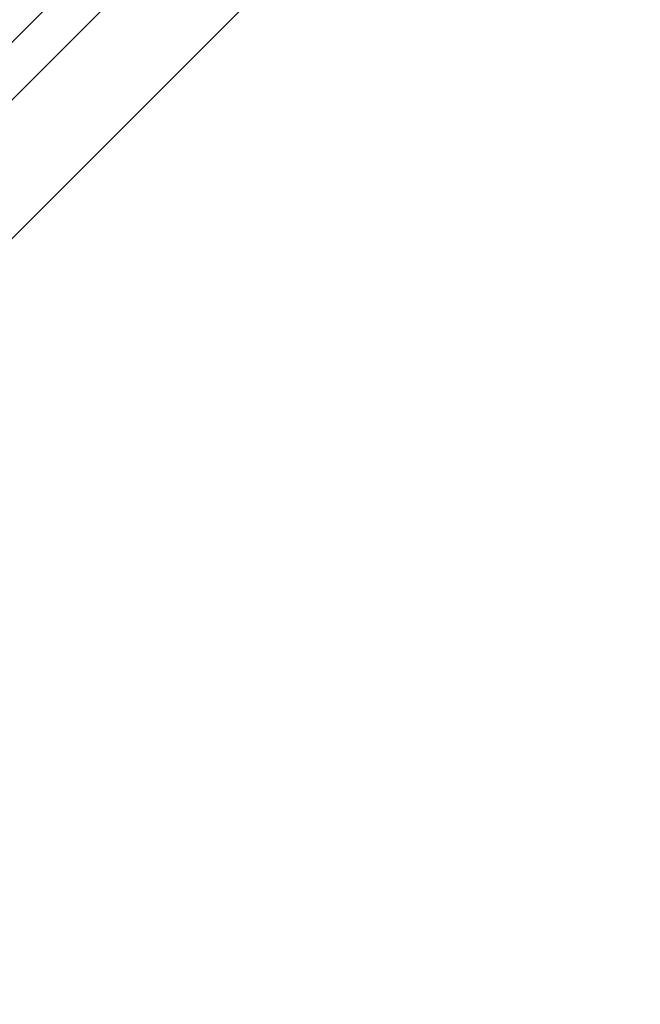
# Model space of a CAD drawing. Header units: millimetres. Extents: x -1030 to 192, y -442 to 180.
# Tile 188 of 256: x 138.78 to 143.25, y -393.37 to -386.28. Entities that reach past the tile are written whole.
import ezdxf

# ---------------------------------------------------------------- set-up
doc = ezdxf.new("R2010")
doc.units = ezdxf.units.MM
doc.header["$MEASUREMENT"] = 0
doc.layers.add('OVIDIO 120x60x72h', color=7, linetype='Continuous')

msp = doc.modelspace()

# ---------------------------------------------------------------- linework, layer by layer
at = {"layer": 'OVIDIO 120x60x72h', "extrusion": (-0.108979, 0.202852, 0.973126)}
for points in [[(38.868, 451.5685), (38.868, 612.2243)], [(38.868, 612.2243), (38.868, 451.5685)], [(38.5725, 612.2243), (38.5725, 451.5685)], [(38.2771, 612.2243), (38.2771, 451.5685)], [(38.2771, 451.5685), (38.2771, 612.2243)]]:
    msp.add_lwpolyline(points, dxfattribs=at)
at = {"layer": 'OVIDIO 120x60x72h', "extrusion": (-0.021464, 0.046296, 0.998697)}
msp.add_lwpolyline([(19.9294, 365.9942), (19.9294, 466.5073)], dxfattribs=at)
at = {"layer": 'OVIDIO 120x60x72h', "extrusion": (-0.235702, 0.235702, 0.942809)}
for points in [[(169.6528, 623.0175), (169.6528, 518.4771)], [(171.0609, 628.1882), (171.0609, 522.7802)], [(175.9098, 649.4132), (175.9098, 540.3354)], [(174.9611, 540.3354), (174.9611, 649.4132)], [(177.8072, 540.3354), (177.8072, 649.4132)], [(178.7558, 649.4132), (178.7558, 540.3354)]]:
    msp.add_lwpolyline(points, dxfattribs=at)
at = {"layer": 'OVIDIO 120x60x72h', "extrusion": (0.881274, 0.265352, -0.39108)}
for points in [[(-375.7164, 607.8304), (-417.5841, 662.2096)], [(-399.0446, 646.546), (-443.3575, 704.1011)]]:
    msp.add_lwpolyline(points, dxfattribs=at)
at = {"layer": 'OVIDIO 120x60x72h', "extrusion": (-0.202852, 0.108979, 0.973126)}
for points in [[(299.8346, 513.0026), (299.8346, 352.3468)], [(299.8346, 352.3468), (299.8346, 513.0026)], [(300.1301, 513.0026), (300.1301, 352.3468)], [(300.4256, 352.3468), (300.4256, 513.0026)], [(300.4256, 513.0026), (300.4256, 352.3468)]]:
    msp.add_lwpolyline(points, dxfattribs=at)
at = {"layer": 'OVIDIO 120x60x72h', "extrusion": (0.265352, 0.881274, 0.39108)}
for points in [[(-262.6077, 775.0404), (-220.74, 720.6611)], [(-278.7128, 823.9709), (-234.3999, 766.4158)]]:
    msp.add_lwpolyline(points, dxfattribs=at)
at = {"layer": 'OVIDIO 120x60x72h', "extrusion": (-0.046296, 0.021464, 0.998697)}
for points in [[(310.702, 243.4754), (310.702, 344.7798)], [(312.1882, 244.4436), (312.1882, 344.9548)]]:
    msp.add_lwpolyline(points, dxfattribs=at)
at = {"layer": 'OVIDIO 120x60x72h'}
for points in [[(147.8155, -378.761), (128.6454, -397.9312)], [(128.8588, -397.7178), (147.6021, -378.9744)], [(131.7958, -393.3666), (143.2509, -381.9114)], [(142.5438, -382.6185), (132.5029, -392.6595)], [(132.5029, -392.6595), (142.5438, -382.6185)], [(141.0046, -384.1578), (134.0421, -391.1202)], [(134.0421, -391.1202), (141.0046, -384.1578)], [(140.3027, -385.2738), (135.1582, -390.4184)]]:
    msp.add_lwpolyline(points, dxfattribs=at)
at = {"layer": 'OVIDIO 120x60x72h', "extrusion": (-0.666667, 0.666667, -0.333333)}
msp.add_lwpolyline([(178.7558, 568.7738), (178.6428, 568.7374), (178.5287, 568.7031), (178.4136, 568.6709), (178.2977, 568.6411), (178.1808, 568.6134), (178.0632, 568.5881), (177.9448, 568.5651), (177.8258, 568.5444), (177.7062, 568.5261), (177.586, 568.5102), (177.4655, 568.4967), (177.3445, 568.4856), (177.2233, 568.477), (177.1018, 568.4708), (176.9802, 568.4671), (176.8585, 568.4659), (176.7368, 568.4671), (176.6152, 568.4708), (176.4937, 568.477), (176.3724, 568.4856), (176.2515, 568.4967), (176.1309, 568.5102), (176.0108, 568.5261), (175.8912, 568.5444), (175.7722, 568.5651), (175.6538, 568.5881), (175.5361, 568.6134), (175.4193, 568.6411), (175.3033, 568.6709), (175.1882, 568.7031), (175.0742, 568.7374), (174.9611, 568.7738)], dxfattribs=at)

doc.saveas('drawing.dxf')
